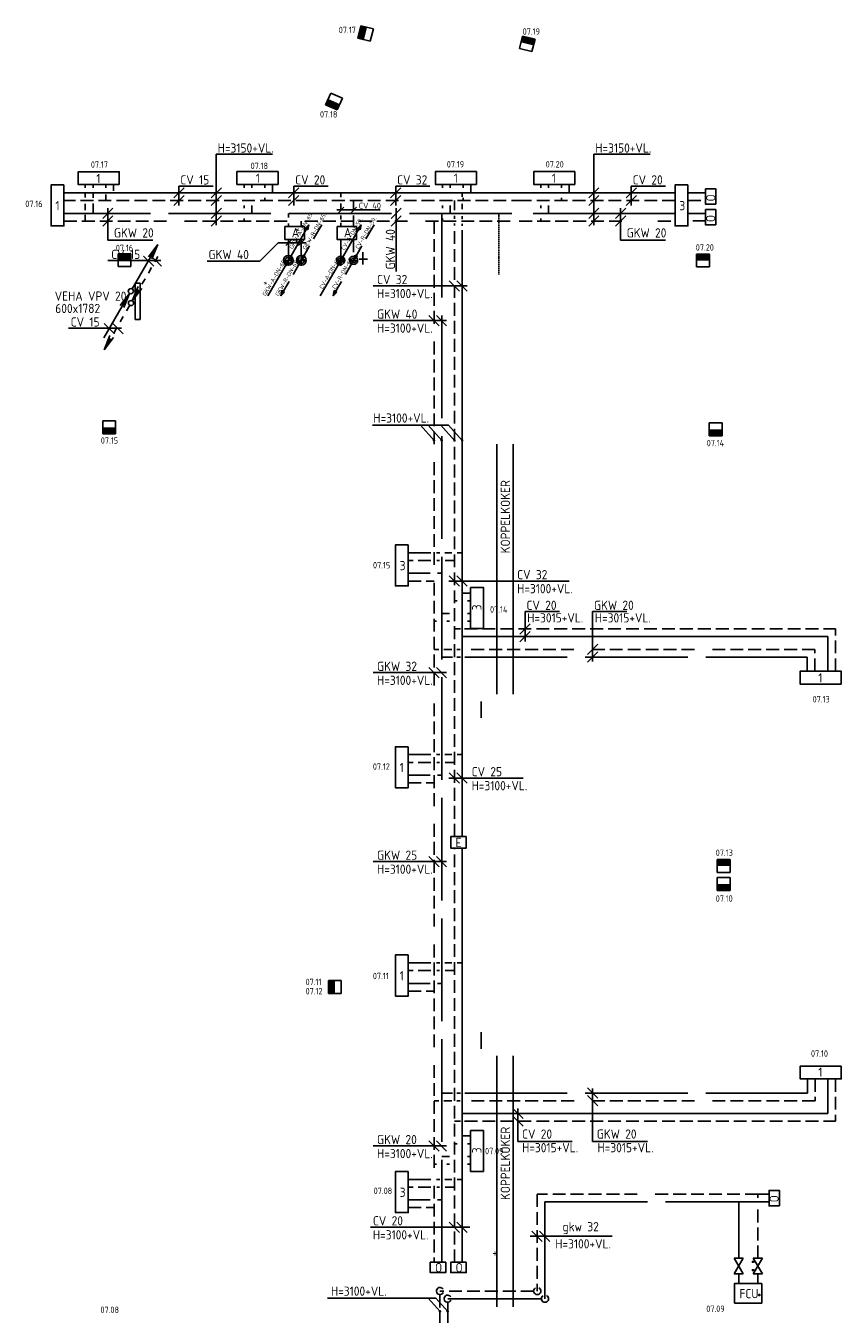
# Model space of a CAD drawing. Header units: millimetres. Extents: x -73881 to 4908, y -3341 to 47396.
# Tile 2 of 3: x -67708 to -51809, y 22287 to 47396. Entities that reach past the tile are written whole.
import ezdxf

# ---------------------------------------------------------------- set-up
doc = ezdxf.new("R2010")
doc.units = ezdxf.units.MM
doc.header["$LTSCALE"] = 50
for name, pattern in [('2322105', [47, 40, -7]), ('2322106', [47, 5, -2, 5, -2, 5, -2, 5, -2, 5, -2, 5, -7]), ('2322107', [2000, 1000, 1000]), ('2322108', [7, 5, -2]), ('DASHED', [0.75, 0.5, -0.25]), ('DASHED2', [9.525, 6.35, -3.175]), ('HIDDEN', [0.375, 0.25, -0.125]), ('HIDDEN2', [4.7625, 3.175, -1.5875]), ('KOUDWATERTAP', [1.1, 0.5, -0.25, 0.1, -0.25]), ('KW', [7, 4, -1, 1, -1])]:
    doc.linetypes.add(name, pattern=pattern)
for name, color, linetype in [('52', 3, 'Continuous'), ('60', 7, 'Continuous'), ('60-CV', 3, 'Continuous'), ('60-TXT', 1, 'Continuous'), ('7KADERHALMOS', 2, 'Continuous'), ('BALKEN', 7, 'Continuous'), ('SYM-W', 7, 'Continuous'), ('Thermostaat', 160, 'Continuous'), ('WL5310--_KW', 2, 'KOUDWATERTAP'), ('WL532---_DBL', 6, 'Continuous'), ('WL532---_KW-LD', 5, 'KW'), ('WL5420--_PERSL', 5, 'Continuous'), ('WL550---_AANVOER', 4, 'Continuous'), ('WL550---_RETOUR', 4, 'Continuous'), ('WL5501--', 130, 'Continuous'), ('WL5501--_GKW-A', 4, 'Continuous'), ('WL5501-GKW', 4, 'Continuous'), ('WL5502--', 130, 'Continuous'), ('WL5502--_GKW-R', 4, 'HIDDEN'), ('WL561---', 10, 'Continuous'), ('WL561---_AANVOER', 10, 'Continuous'), ('WL561---_RETOUR', 10, 'Continuous'), ('WL5611--_CV-A', 3, 'Continuous'), ('WL5612--_CV-R', 3, 'DASHED2'), ('WM570---_MATEN-M', 7, 'Continuous')]:
    doc.layers.add(name, color=color, linetype=linetype)
doc.styles.add('BURO-018', font='ISO96.shx', dxfattribs={"height": 90})
doc.styles.add('BURO-025', font='ISO96.shx', dxfattribs={"height": 125})
doc.styles.add('ISO', font='ISO.SHX')

# ---------------------------------------------------------------- blocks, each defined once
blk = doc.blocks.new('005')
at = {"layer": '60', "color": 1, "linetype": 'Continuous'}
for p, q in [((-2.08, -2.82), (-0.25, -0.43)), ((-1.5, -2.6), (-0.25, -0.43)), ((-1.4, -3.22), (-0.25, -0.43)), ((-2.75, -4.76), (-2.13, -3.68)), ((-4, -6.93), (-3.38, -5.85)), ((-5.25, -9.09), (-4.63, -8.01))]:
    blk.add_line(p, q, dxfattribs=at)
blk.add_circle((0, 0), 0.5, dxfattribs=at)
blk = doc.blocks.new('001')
at = {"layer": '60', "color": 1, "linetype": 'Continuous'}
for p in [(0.25, 0.43), (3.42, 6.7), (4.1, 6.31)]:
    blk.add_line(p, (5.25, 9.09), dxfattribs=at)
blk.add_circle((0, 0), 0.5, dxfattribs=at)
blk = doc.blocks.new('004')
at = {"layer": '60', "color": 1, "linetype": 'Continuous'}
for p, q in [((3.42, 6.7), (5.25, 9.09)), ((4, 6.93), (5.25, 9.09)), ((4.1, 6.31), (5.25, 9.09)), ((2.75, 4.76), (3.38, 5.85)), ((1.5, 2.6), (2.13, 3.68)), ((0.25, 0.43), (0.88, 1.52))]:
    blk.add_line(p, q, dxfattribs=at)
blk.add_circle((0, 0), 0.5, dxfattribs=at)
blk = doc.blocks.new('002')
at = {"layer": '60', "color": 1, "linetype": 'Continuous'}
for p in [(-5.25, -9.09), (-2.08, -2.82), (-1.4, -3.22)]:
    blk.add_line(p, (-0.25, -0.43), dxfattribs=at)
blk.add_circle((0, 0), 0.5, dxfattribs=at)
blk = doc.blocks.new('PR')
at = {"layer": 'WL532---_KW-LD', "color": 7, "linetype": 'HIDDEN2'}
blk.add_line((200, 346), (0, 0), dxfattribs=at)
at = {"layer": 'WL532---_KW-LD', "color": 7}
for p, q in [((0, 0), (12, 51)), ((0, 0), (21, 46)), ((0, 0), (29, 41)), ((38, 36), (0, 0)), ((38, 36), (12, 51))]:
    blk.add_line(p, q, dxfattribs=at)
blk = doc.blocks.new('PA')
at = {"layer": 'WL532---_KW-LD', "color": 7, "linetype": 'Continuous'}
blk.add_line((0, 0), (200, 346), dxfattribs=at)
at = {"layer": 'WL532---_KW-LD', "color": 7}
for p, q in [((162, 311), (200, 346)), ((162, 311), (188, 296)), ((200, 346), (171, 306)), ((200, 346), (179, 301)), ((200, 346), (188, 296))]:
    blk.add_line(p, q, dxfattribs=at)
blk = doc.blocks.new('3-01')
at = {"layer": 'SYM-W', "color": 2}
for p, q in [((-2.5, 1.5), (-2.5, -1.5)), ((-2.5, 1.5), (2.5, -1.5)), ((2.5, 1.5), (-2.5, -1.5)), ((2.5, 1.5), (2.5, -1.5))]:
    blk.add_line(p, q, dxfattribs=at)
blk = doc.blocks.new('W3-01A')
at = {"layer": 'SYM-W', "linetype": 'Continuous', "xscale": 0.75, "yscale": 0.75, "zscale": 0.75}
blk.add_blockref('3-01', (0, 0), dxfattribs=at)
blk = doc.blocks.new('SW30485012')
at = {"color": 0, "linetype": 'Continuous'}
for p, q in [((-2.5, 2.5), (-2.5, -2.5)), ((2.5, 2.5), (-2.5, 2.5)), ((2.5, -2.5), (2.5, 2.5)), ((-2.5, -2.5), (2.5, -2.5))]:
    blk.add_line(p, q, dxfattribs=at)
blk.add_solid([(-2.5, 0), (2.5, 0), (-2.5, -2.5), (2.5, -2.5)], dxfattribs=at)
at = {"color": 0, "linetype": 'Continuous', "style": 'BURO-018', "flags": 1}
blk.add_attdef('W_ID', (0, 0), '', height=1.8, dxfattribs=at)

msp = doc.modelspace()

# ---------------------------------------------------------------- linework, layer by layer
at = {"layer": '60', "color": 2, "linetype": 'Continuous'}
for p, q in [((-65578, 42378), (-65578, 41671)), ((-65478, 42378), (-65478, 41671))]:
    msp.add_line(p, q, dxfattribs=at)
for points in [[(-62654, 43483), (-62274, 43483), (-62274, 43233), (-62654, 43233)], [(-61638, 43483), (-61258, 43483), (-61258, 43233), (-61638, 43233)]]:
    msp.add_lwpolyline(points, close=True, dxfattribs=at)
at = {"layer": '60-CV', "color": 7}
for p, q in [((-63994, 44895), (-62896, 44895)), ((-63994, 43510), (-63994, 44895)), ((-56632, 44895), (-55534, 44895)), ((-56632, 43510), (-56632, 44895)), ((-64622, 44241), (-64822, 44041)), ((-64722, 44273), (-64053, 44273)), ((-64722, 43897), (-64722, 44273)), ((-63894, 44241), (-64094, 44041)), ((-62383, 44241), (-62583, 44041)), ((-62483, 44273), (-61814, 44273)), ((-62483, 43897), (-62483, 44273)), ((-60396, 44241), (-60596, 44041)), ((-60496, 44273), (-59827, 44273)), ((-60496, 43897), (-60496, 44273)), ((-56532, 44241), (-56732, 44041)), ((-55803, 44241), (-56003, 44041)), ((-55903, 44273), (-55234, 44273)), ((-55903, 43897), (-55903, 44273)), ((-64622, 44091), (-64822, 43891)), ((-63894, 44091), (-64094, 43891)), ((-62383, 44091), (-62583, 43891)), ((-56532, 44091), (-56732, 43891)), ((-55803, 44091), (-56003, 43891)), ((-66108, 42820), (-65073, 42820)), ((-65411, 42909), (-65211, 42709)), ((-65263, 42909), (-65063, 42709)), ((-66878, 41505), (-65842, 41505)), ((-66181, 41593), (-65981, 41393)), ((-66012, 41593), (-65812, 41393)), ((-59463, 39615), (-60949, 39615)), ((-59747, 39315), (-60013, 39615)), ((-59597, 39315), (-59863, 39615)), ((-59347, 39315), (-59613, 39615)), ((-59197, 39315), (-59463, 39615)), ((-57973, 35984), (-57304, 35984)), ((-57973, 35398), (-57973, 35984)), ((-58113, 26294), (-58113, 25654)), ((-58113, 25654), (-57057, 25654)), ((-59710, 22600), (-61822, 22600))]:
    msp.add_line(p, q, dxfattribs=at)
at = {"layer": '60-CV', "color": 2, "linetype": 'Continuous'}
for points in [[(-54253, 43917), (-54453, 43917), (-54453, 44217), (-54253, 44217)], [(-54255, 43515), (-54455, 43515), (-54455, 43815), (-54255, 43815)], [(-59121, 31594), (-59121, 31370), (-59421, 31370), (-59421, 31594)], [(-59521, 23299), (-59521, 23099), (-59821, 23099), (-59821, 23299)], [(-59121, 23299), (-59121, 23099), (-59421, 23099), (-59421, 23299)]]:
    msp.add_lwpolyline(points, close=True, dxfattribs=at)
at = {"layer": '60-CV', "color": 7, "const_width": 25}
for points in [[(-59761, 39316, 1), (-59736, 39316, 1)], [(-59611, 39316, 1), (-59586, 39316, 1)], [(-59361, 39316, 1), (-59336, 39316, 1)], [(-59211, 39316, 1), (-59186, 39316, 1)]]:
    msp.add_lwpolyline(points, format="xyb", close=True, dxfattribs=at)
at = {"layer": '7KADERHALMOS', "linetype": 'Continuous'}
for p, q in [((-65578, 42378), (-65478, 42378)), ((-65578, 41671), (-65478, 41671))]:
    msp.add_line(p, q, dxfattribs=at)
at = {"layer": 'BALKEN'}
for p, q in [((-58525, 34371), (-58525, 39241)), ((-58205, 34371), (-58205, 39241)), ((-58830, 33911), (-58830, 34231)), ((-58830, 27461), (-58830, 27781)), ((-58525, 22429), (-58525, 27321)), ((-58205, 22429), (-58205, 27321)), ((-59631, 22341), (-59860, 22600)), ((-59480, 22341), (-59710, 22600))]:
    msp.add_line(p, q, dxfattribs=at)
at = {"layer": 'BALKEN', "const_width": 25}
for points in [[(-53393, 22662, 1), (-53418, 22662, 1)], [(-59645, 22342, 1), (-59620, 22342, 1)], [(-59495, 22342, 1), (-59470, 22342, 1)]]:
    msp.add_lwpolyline(points, format="xyb", close=True, dxfattribs=at)
at = {"layer": 'BALKEN'}
for centre, start, end in [((-59632, 22739), 30.9803, 335.7629), ((-59482, 22589), 30.9803, 335.7629), ((-57736, 22739), 120.9803, 65.7629), ((-57586, 22589), 120.9803, 65.7629)]:
    msp.add_arc(centre, 69.9, start, end, dxfattribs=at)
at = {"layer": 'SYM-W', "color": 2, "linetype": 'Continuous'}
for points in [[(-65886, 44300), (-66686, 44300), (-66686, 44550), (-65886, 44550)], [(-62790, 44305), (-63590, 44305), (-63590, 44555), (-62790, 44555)], [(-58922, 44305), (-59722, 44305), (-59722, 44555), (-58922, 44555)], [(-57005, 44305), (-57805, 44305), (-57805, 44555), (-57005, 44555)], [(-66964, 44296), (-66964, 43496), (-67214, 43496), (-67214, 44296)], [(-54798, 44296), (-54798, 43496), (-55048, 43496), (-55048, 44296)], [(-60250, 37280), (-60250, 36480), (-60500, 36480), (-60500, 37280)], [(-59034, 36452), (-59034, 35652), (-58784, 35652), (-58784, 36452)], [(-51810, 34567), (-52610, 34567), (-52610, 34817), (-51810, 34817)], [(-60250, 33347), (-60250, 32547), (-60500, 32547), (-60500, 33347)], [(-60250, 29288), (-60250, 28488), (-60500, 28488), (-60500, 29288)], [(-51809, 27124), (-52609, 27124), (-52609, 26874), (-51809, 26874)], [(-59034, 25871), (-59034, 25071), (-58784, 25071), (-58784, 25871)], [(-60250, 25068), (-60250, 24268), (-60500, 24268), (-60500, 25068)]]:
    msp.add_lwpolyline(points, close=True, dxfattribs=at)
at = {"layer": 'WL532---_DBL', "color": 7}
for p, q in [((-61138, 42984), (-61138, 42743)), ((-61209, 42848), (-61047, 42848))]:
    msp.add_line(p, q, dxfattribs=at)
at = {"layer": 'WL5420--_PERSL', "color": 2, "linetype": 'Continuous'}
for p, q in [((-53345, 23377), (-53525, 23377)), ((-53345, 23077), (-53525, 23377)), ((-53483, 23308), (-53555, 23308)), ((-53483, 23145), (-53555, 23145)), ((-53532, 23330), (-53532, 23286)), ((-53532, 23124), (-53532, 23167)), ((-53345, 23077), (-53525, 23077))]:
    msp.add_line(p, q, dxfattribs=at)
at = {"layer": 'WL550---_AANVOER', "color": 7}
for p, q in [((-62587, 42964), (-62587, 42722)), ((-62689, 42825), (-62499, 42825))]:
    msp.add_line(p, q, dxfattribs=at)
at = {"layer": 'WL550---_RETOUR', "color": 7}
for p, q in [((-62337, 42968), (-62337, 42720)), ((-62337, 42968), (-62337, 42720)), ((-62417, 42825), (-62254, 42825))]:
    msp.add_line(p, q, dxfattribs=at)
at = {"layer": 'WL5501--', "linetype": '2322105'}
for p, q in [((-66397, 44235), (-66397, 44300)), ((-63300, 44241), (-63300, 44305)), ((-59432, 44241), (-59432, 44305)), ((-57515, 44241), (-57515, 44305)), ((-66397, 44046), (-66397, 44135)), ((-58228, 43741), (-66964, 43741)), ((-66397, 43741), (-66397, 43936)), ((-63300, 43741), (-63300, 43891)), ((-62587, 43660), (-62587, 43741)), ((-59598, 23299), (-59598, 43741)), ((-59432, 43741), (-59432, 43891)), ((-55818, 43741), (-58091, 43741)), ((-57515, 43741), (-57515, 43891)), ((-55047, 43741), (-55818, 43741)), ((-54455, 43741), (-54798, 43741)), ((-62587, 43482), (-62587, 43543)), ((-62587, 42903), (-62587, 43233)), ((-59821, 36726), (-60250, 36726)), ((-59598, 36726), (-59682, 36726)), ((-59598, 35941), (-59448, 35941)), ((-59098, 35941), (-59034, 35941)), ((-59598, 35093), (-59391, 35093)), ((-59303, 35093), (-59231, 35093)), ((-59150, 35093), (-52471, 35093)), ((-52471, 34817), (-52471, 35093)), ((-59821, 32792), (-60250, 32792)), ((-59598, 32792), (-59682, 32792)), ((-59821, 28734), (-60250, 28734)), ((-59598, 28734), (-59682, 28734)), ((-52469, 26874), (-52469, 26598)), ((-59598, 26598), (-59391, 26598)), ((-59303, 26598), (-59231, 26598)), ((-59150, 26598), (-52469, 26598)), ((-59598, 25361), (-59448, 25361)), ((-59098, 25361), (-59034, 25361)), ((-59821, 24514), (-60250, 24514)), ((-59598, 24514), (-59682, 24514)), ((-57586, 24478), (-53808, 24478)), ((-57586, 24478), (-57586, 22589)), ((-53214, 24478), (-53808, 24478)), ((-53808, 24478), (-53808, 23376)), ((-59482, 22589), (-57655, 22589)), ((-59482, 22520), (-59482, 19480))]:
    msp.add_line(p, q, dxfattribs=at)
msp.add_circle((-62587, 42825), 60, dxfattribs=at)
for centre, radius, start, end in [((-62581, 42795), 30.6, 101.1838, 258.8162), ((-62592, 42855), 30.5, 280.0223, 79.9777)]:
    msp.add_arc(centre, radius, start, end, dxfattribs=at)
at = {"layer": 'WL5501--_GKW-A', "color": 7}
for p, q in [((-60396, 44091), (-60596, 43891)), ((-66008, 43840), (-66208, 43640)), ((-66008, 43691), (-66208, 43491)), ((-66108, 43217), (-66108, 43841)), ((-63894, 43842), (-64094, 43642)), ((-63894, 43692), (-64094, 43492)), ((-61646, 43807), (-60798, 43807)), ((-61507, 43859), (-61611, 43754)), ((-61261, 43859), (-61366, 43754)), ((-60386, 43840), (-60586, 43640)), ((-60386, 43691), (-60586, 43491)), ((-60486, 42606), (-60486, 43841)), ((-56532, 43842), (-56732, 43642)), ((-56532, 43692), (-56732, 43492)), ((-56011, 43840), (-56211, 43640)), ((-56011, 43691), (-56211, 43491)), ((-56111, 43217), (-56111, 43841)), ((-66108, 43217), (-65231, 43217)), ((-62533, 43220), (-62638, 43115)), ((-62285, 43217), (-62390, 43112)), ((-56111, 43217), (-55235, 43217)), ((-63142, 42809), (-62786, 43165)), ((-62786, 43165), (-62241, 43165)), ((-64174, 42809), (-63142, 42809)), ((-60936, 42326), (-59101, 42326)), ((-59251, 42226), (-59451, 42426)), ((-59103, 42226), (-59303, 42426)), ((-59651, 41552), (-59851, 41752)), ((-59503, 41552), (-59703, 41752)), ((-60936, 41652), (-59506, 41652)), ((-59251, 36475), (-59451, 36675)), ((-59103, 36475), (-59303, 36675)), ((-59462, 36575), (-57116, 36575)), ((-56657, 35984), (-55988, 35984)), ((-56657, 35008), (-56657, 35984)), ((-57873, 35742), (-58073, 35542)), ((-57873, 35592), (-58073, 35392)), ((-56557, 35343), (-56757, 35143)), ((-56557, 35193), (-56757, 34993)), ((-60936, 34790), (-59506, 34790)), ((-59651, 34690), (-59851, 34890)), ((-59503, 34690), (-59703, 34890)), ((-59462, 32735), (-58007, 32735)), ((-59251, 32635), (-59451, 32835)), ((-59103, 32635), (-59303, 32835)), ((-59651, 31008), (-59851, 31208)), ((-59503, 31008), (-59703, 31208)), ((-60936, 31108), (-59506, 31108)), ((-56557, 26498), (-56757, 26698)), ((-56657, 26684), (-56657, 25654)), ((-56557, 26348), (-56757, 26548)), ((-58013, 26099), (-58213, 26299)), ((-58013, 25949), (-58213, 26149)), ((-59651, 25466), (-59851, 25666)), ((-59503, 25466), (-59703, 25666)), ((-56657, 25654), (-55586, 25654)), ((-60936, 25566), (-59506, 25566)), ((-60990, 23983), (-59050, 23983)), ((-59251, 23883), (-59451, 24083)), ((-59103, 23883), (-59303, 24083)), ((-57641, 23707), (-57841, 23907)), ((-57493, 23707), (-57693, 23907)), ((-57871, 23807), (-56276, 23807))]:
    msp.add_line(p, q, dxfattribs=at)
at = {"layer": 'WL5501--_GKW-A'}
msp.add_line((-53808, 23076), (-53808, 22884), dxfattribs=at)
at = {"layer": 'WL5501--_GKW-A', "color": 7}
for centre, radius in [((-62587, 42825), 95), ((-62337, 42825), 95), ((-61567, 42825), 80), ((-61317, 42825), 80)]:
    msp.add_circle(centre, radius, dxfattribs=at)
at = {"layer": 'WL5501-GKW'}
msp.add_line((-62587, 42903), (-62587, 43233), dxfattribs=at)
at = {"layer": 'WL5502--', "linetype": '2322106'}
for p, q in [((-66547, 44240), (-66547, 44300)), ((-63450, 44241), (-63450, 44305)), ((-59582, 44241), (-59582, 44305)), ((-57665, 44241), (-57665, 44305)), ((-66547, 44051), (-66547, 44120)), ((-66547, 43806), (-66547, 43926)), ((-66547, 43588), (-66547, 43709)), ((-63450, 43841), (-63450, 43891)), ((-59582, 43841), (-59582, 43891)), ((-57665, 43841), (-57665, 43891)), ((-66964, 43591), (-58230, 43591)), ((-63450, 43591), (-63450, 43641)), ((-62337, 43591), (-62337, 43482)), ((-59748, 43591), (-59748, 23299)), ((-59582, 43591), (-59582, 43641)), ((-58085, 43591), (-55892, 43591)), ((-57665, 43591), (-57665, 43641)), ((-55383, 43591), (-55047, 43591)), ((-54454, 43593), (-54798, 43593)), ((-62337, 43233), (-62337, 42936)), ((-60250, 36576), (-59748, 36576)), ((-59748, 35791), (-59698, 35791)), ((-59498, 35791), (-59448, 35791)), ((-59098, 35791), (-59034, 35791)), ((-59657, 35243), (-59748, 35243)), ((-59400, 35243), (-59554, 35243)), ((-59238, 35243), (-59306, 35243)), ((-52321, 35243), (-59141, 35243)), ((-52321, 34817), (-52321, 35243)), ((-60250, 32642), (-59748, 32642)), ((-60250, 28584), (-59748, 28584)), ((-52319, 26874), (-52319, 26448)), ((-59657, 26448), (-59748, 26448)), ((-59400, 26448), (-59554, 26448)), ((-59238, 26448), (-59306, 26448)), ((-52319, 26448), (-59141, 26448)), ((-59748, 25211), (-59698, 25211)), ((-59498, 25211), (-59448, 25211)), ((-59098, 25211), (-59034, 25211)), ((-53435, 24628), (-57736, 24628)), ((-57736, 24628), (-57736, 22739)), ((-53214, 24628), (-53435, 24628)), ((-53435, 24554), (-53435, 24628)), ((-60250, 24364), (-59748, 24364)), ((-53435, 23376), (-53435, 24364)), ((-57805, 22739), (-59632, 22739)), ((-59632, 22670), (-59632, 19196))]:
    msp.add_line(p, q, dxfattribs=at)
msp.add_circle((-62337, 42825), 60, dxfattribs=at)
for centre, radius, start, end in [((-62331, 42795), 30.6, 101.1838, 258.8162), ((-62342, 42855), 30.5, 280.0223, 79.9777)]:
    msp.add_arc(centre, radius, start, end, dxfattribs=at)
at = {"layer": 'WL5502--_GKW-R'}
for p, q in [((-62337, 43233), (-62337, 42936)), ((-53435, 22884), (-53435, 23076))]:
    msp.add_line(p, q, dxfattribs=at)
at = {"layer": 'WL561---', "color": 2}
msp.add_line((-53345, 23377), (-53525, 23077), dxfattribs=at)
for points in [[(-53014, 24399), (-53214, 24399), (-53214, 24699), (-53014, 24699)], [(-53892, 22503), (-53892, 22884), (-53358, 22884), (-53358, 22503)]]:
    msp.add_lwpolyline(points, close=True, dxfattribs=at)
at = {"layer": 'WL561---_AANVOER', "linetype": '2322107'}
for p, q in [((-65997, 44177), (-65997, 44300)), ((-62900, 44141), (-62900, 44305)), ((-59032, 44141), (-59032, 44305)), ((-57115, 44141), (-57115, 44305)), ((-57990, 44141), (-66964, 44141)), ((-61566, 44141), (-61566, 44059)), ((-59198, 44063), (-59198, 44141)), ((-55047, 44141), (-58064, 44141)), ((-54453, 44141), (-54798, 44141)), ((-61566, 43931), (-61566, 43799)), ((-61566, 43701), (-61566, 43620)), ((-59198, 43820), (-59198, 43926)), ((-61566, 43553), (-61566, 43483)), ((-59198, 43628), (-59198, 43683)), ((-59198, 43499), (-59198, 43538)), ((-61566, 43233), (-61566, 42863)), ((-59198, 31594), (-59198, 43416)), ((-59808, 37126), (-60250, 37126)), ((-59635, 37126), (-59702, 37126)), ((-59404, 37126), (-59536, 37126)), ((-59198, 37126), (-59298, 37126)), ((-59198, 36341), (-59034, 36341)), ((-59198, 35492), (-52071, 35492)), ((-52071, 35492), (-52071, 34817)), ((-59808, 33192), (-60250, 33192)), ((-59635, 33192), (-59702, 33192)), ((-59404, 33192), (-59536, 33192)), ((-59198, 33192), (-59298, 33192)), ((-59198, 23299), (-59198, 31370)), ((-59808, 29134), (-60250, 29134)), ((-59635, 29134), (-59702, 29134)), ((-59404, 29134), (-59536, 29134)), ((-59198, 29134), (-59298, 29134)), ((-52069, 26199), (-52069, 26874)), ((-59198, 26199), (-52069, 26199)), ((-59198, 25761), (-59034, 25761)), ((-59808, 24914), (-60250, 24914)), ((-59635, 24914), (-59702, 24914)), ((-59404, 24914), (-59536, 24914)), ((-59198, 24914), (-59298, 24914))]:
    msp.add_line(p, q, dxfattribs=at)
msp.add_circle((-61567, 42825), 45, dxfattribs=at)
for centre, radius, start, end in [((-61563, 42803), 22.8, 98.9352, 261.0648), ((-61572, 42848), 23.2, 284.113, 75.887)]:
    msp.add_arc(centre, radius, start, end, dxfattribs=at)
at = {"layer": 'WL561---_RETOUR', "linetype": '2322108'}
for p, q in [((-66147, 44300), (-66147, 44240)), ((-63050, 44305), (-63050, 44241)), ((-59182, 44305), (-59182, 44241)), ((-57265, 44305), (-57265, 44241)), ((-57990, 43991), (-66964, 43991)), ((-66147, 44111), (-66147, 43991)), ((-63050, 44041), (-63050, 43991)), ((-61317, 43991), (-61317, 43799)), ((-59348, 43804), (-59348, 43991)), ((-59182, 44041), (-59182, 43991)), ((-55047, 43991), (-58063, 43991)), ((-57265, 44041), (-57265, 43991)), ((-54798, 43993), (-54453, 43993)), ((-61317, 43702), (-61317, 43483)), ((-59348, 43632), (-59348, 43694)), ((-59348, 43507), (-59348, 43546)), ((-61317, 43233), (-61317, 42905)), ((-59348, 31594), (-59348, 43413)), ((-59808, 36976), (-60250, 36976)), ((-59642, 36976), (-59695, 36976)), ((-59348, 36976), (-59530, 36976)), ((-59298, 36191), (-59348, 36191)), ((-59034, 36191), (-59098, 36191)), ((-59348, 35642), (-59231, 35642)), ((-59153, 35642), (-51921, 35642)), ((-51921, 34817), (-51921, 35642)), ((-59808, 33042), (-60250, 33042)), ((-59642, 33042), (-59695, 33042)), ((-59348, 33042), (-59530, 33042)), ((-59348, 23299), (-59348, 31370)), ((-59808, 28984), (-60250, 28984)), ((-59642, 28984), (-59695, 28984)), ((-59348, 28984), (-59530, 28984)), ((-51919, 26874), (-51919, 26049)), ((-59348, 26049), (-59231, 26049)), ((-59153, 26049), (-51919, 26049)), ((-59298, 25611), (-59348, 25611)), ((-59034, 25611), (-59098, 25611)), ((-59808, 24764), (-60250, 24764)), ((-59642, 24764), (-59695, 24764)), ((-59348, 24764), (-59530, 24764))]:
    msp.add_line(p, q, dxfattribs=at)
msp.add_circle((-61317, 42825), 45, dxfattribs=at)
for centre, radius, start, end in [((-61313, 42803), 22.8, 98.9352, 261.0648), ((-61322, 42848), 23.2, 284.113, 75.887)]:
    msp.add_arc(centre, radius, start, end, dxfattribs=at)
at = {"layer": 'WL5611--_CV-A', "color": 7}
for p, q in [((-61567, 42966), (-61567, 42720)), ((-61640, 42825), (-61503, 42825))]:
    msp.add_line(p, q, dxfattribs=at)
at = {"layer": 'WL5612--_CV-R', "color": 7}
msp.add_line((-61389, 42825), (-61246, 42825), dxfattribs=at)
at = {"layer": 'WM570---_MATEN-M', "linetype": 'DASHED'}
msp.add_line((-58483, 42546), (-58483, 43746), dxfattribs=at)

# ---------------------------------------------------------------- block references
at = {"layer": 'Thermostaat', "yscale": 50, "zscale": 50}
for p, xscale, rotation in [((-61083, 47245), 50, 255.9406874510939), ((-57931, 47044), 50.00000000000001, 165.9406874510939), ((-61698, 45920), 50, 336.1032832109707), ((-65784, 42828), 50, 180), ((-54504, 42821), 50, 180), ((-54100, 31021), 50, 180), ((-61681, 28663), 50, 270)]:
    msp.add_blockref('SW30485012', p, dxfattribs=dict(at, xscale=xscale, rotation=rotation))
at = {"layer": 'Thermostaat', "xscale": 50, "yscale": 50, "zscale": 50}
for p in [(-66081, 39570), (-54256, 39531), (-54100, 30671)]:
    msp.add_blockref('SW30485012', p, dxfattribs=at)
at = {"layer": 'WL532---_DBL', "xscale": 2, "yscale": 2, "zscale": 2}
msp.add_blockref('PA', (-62587, 42825), dxfattribs=at)
at = {"layer": 'WL5501--_GKW-A', "color": 7, "xscale": 2, "yscale": 2, "zscale": 2}
for name, p in [('PA', (-62587, 42825)), ('PR', (-62337, 42825)), ('PR', (-62337, 42825)), ('PA', (-61567, 42825)), ('PA', (-61567, 42825)), ('PR', (-61317, 42825)), ('PA', (-62987, 42133)), ('PR', (-62737, 42133)), ('PA', (-61967, 42133)), ('PR', (-61717, 42133))]:
    msp.add_blockref(name, p, dxfattribs=at)
at = {"layer": 'WL561---', "color": 2, "xscale": -80, "yscale": 80, "zscale": 80, "rotation": 270}
msp.add_blockref('W3-01A', (-53808, 23227), dxfattribs=at)
at = {"layer": 'WL561---_AANVOER', "linetype": '2322107', "xscale": 100, "yscale": 100, "zscale": 100}
for name in ['001', '002']:
    msp.add_blockref(name, (-65659, 42225), dxfattribs=at)
at = {"layer": 'WL561---_RETOUR', "linetype": '2322108', "xscale": 100, "yscale": 100, "zscale": 100, "rotation": 180}
for name in ['005', '004']:
    msp.add_blockref(name, (-65656, 41992), dxfattribs=at)

# ---------------------------------------------------------------- texts
at = {"layer": '52', "color": 7, "style": 'ISO', "width": 0.75}
for p in [(-62373, 43357), (-62389, 43139), (-63001, 42317)]:
    msp.add_text('+', height=150, rotation=61.3721, dxfattribs=at).set_placement(p)
at = {"layer": '60', "color": 1, "linetype": 'Continuous', "style": 'ISO'}
for s, p in [('1', (-66332, 44330)), ('1', (-63222, 44336)), ('1', (-59362, 44336)), ('1', (-57451, 44336)), ('1', (-67130, 43801)), ('3', (-54965, 43801)), ('3', (-60417, 36786)), ('1', (-52257, 34598)), ('1', (-60417, 32852)), ('1', (-60417, 28794)), ('1', (-52255, 26914)), ('3', (-60417, 24574)), ('FCU', (-53793, 22599))]:
    msp.add_text(s, height=180, dxfattribs=at).set_placement(p)
for p in [(-58824, 36005), (-58824, 25425)]:
    msp.add_text('3', height=180, rotation=90, dxfattribs=at).set_placement(p)
at = {"layer": '60-CV', "color": 7, "style": 'ISO'}
for s, height, p in [('H=3150+VL.', 180, (-63966, 44924)), ('H=3150+VL.', 180, (-56604, 44924)), ('CV 15', 180, (-64694, 44303)), ('CV 20', 180, (-62455, 44303)), ('CV 32', 180, (-60468, 44303)), ('CV 20', 180, (-55875, 44303)), ('CV 40', 115.2, (-61216, 43832)), ('CV 15', 180, (-66041, 42851)), ('H=3100+VL.', 180, (-60859, 42088)), ('CV 15', 180, (-66832, 41534)), ('H=3100+VL.', 180, (-60859, 41414)), ('H=3100+VL.', 180, (-60931, 39662)), ('H=3100+VL.', 180, (-58128, 36337)), ('CV 20', 180, (-57945, 36013)), ('H=3015+VL.', 180, (-57931, 35768)), ('H=3015+VL.', 180, (-56613, 35768)), ('H=3100+VL.', 180, (-60859, 34551)), ('H=3100+VL.', 180, (-59015, 32497)), ('H=3100+VL.', 180, (-60859, 30870)), ('CV 20', 180, (-58032, 25708)), ('H=3015+VL.', 180, (-58031, 25443)), ('H=3015+VL.', 180, (-56561, 25443)), ('H=3100+VL.', 180, (-60859, 25328)), ('H=3100+VL.', 180, (-60940, 23745)), ('gkw 32', 180, (-57243, 23903)), ('H=3100+VL.', 180, (-57384, 23569)), ('H=3100+VL.', 180, (-61757, 22647))]:
    msp.add_text(s, height=height, dxfattribs=at).set_placement(p)
at = {"layer": '60-CV', "color": 1, "linetype": 'Continuous', "style": 'ISO', "text_generation_flag": 2}
for s, rotation, p in [('O', 90, (-54262, 44112)), ('O', 90, (-54265, 43710)), ('E', 180, (-59328, 31572)), ('O', 90, (-53027, 24606)), ('O', 180, (-59728, 23286)), ('O', 180, (-59328, 23286))]:
    msp.add_text(s, height=180, rotation=rotation, dxfattribs=at).set_placement(p)
at = {"layer": '60-TXT', "color": 7, "linetype": 'Continuous', "style": 'ISO'}
for s, p in [('VEHA VPV 20', (-67144, 42038)), ('600x1782', (-67133, 41798))]:
    msp.add_text(s, height=180, dxfattribs=at).set_placement(p)
at = {"layer": 'BALKEN', "color": 7, "style": 'ISO'}
for p in [(-58268, 37115), (-58268, 24513)]:
    msp.add_text('KOPPELKOKER', height=180, rotation=90, dxfattribs=at).set_placement(p)
at = {"layer": 'Thermostaat', "color": 0, "style": 'BURO-025'}
for s, p in [('07.17', (-61606, 47252)), ('07.19', (-58020, 47222)), ('07.18', (-61972, 45608)), ('07.17', (-66439, 44628)), ('07.18', (-63324, 44605)), ('07.19', (-59499, 44634)), ('07.20', (-57572, 44634)), ('07.16', (-67717, 43863)), ('07.16', (-65952, 43004)), ('07.20', (-54645, 43014)), ('07.15', (-66245, 39252)), ('07.14', (-54432, 39202)), ('07.15', (-60938, 36821)), ('07.14', (-58656, 35959)), ('07.13', (-52367, 34209)), ('07.12', (-60941, 32897)), ('07.13', (-54256, 31218)), ('07.10', (-54256, 30325)), ('07.11', (-60941, 28816)), ('07.11', (-62253, 28700)), ('07.12', (-62253, 28521)), ('07.10', (-52399, 27304)), ('07.09', (-58753, 25405)), ('07.08', (-60925, 24630)), ('07.08', (-66252, 22311)), ('07.09', (-54440, 22332))]:
    msp.add_text(s, height=125, dxfattribs=at).set_placement(p)
at = {"layer": 'WL5310--_KW', "color": 7, "style": 'ISO'}
msp.add_text('+', height=180, dxfattribs=at).set_placement((-58614, 23401))
at = {"layer": 'WL5501--_GKW-A', "color": 7, "style": 'ISO'}
for s, p in [('GKW 20', (-65989, 43270)), ('GKW 20', (-55993, 43270)), ('GKW 40', (-64144, 42848)), ('CV 32', (-60859, 42361)), ('GKW 40', (-60859, 41687)), ('CV 32', (-58127, 36610)), ('GKW 20', (-56629, 36013)), ('GKW 32', (-60859, 34824)), ('CV 25', (-59015, 32770)), ('GKW 25', (-60859, 31143)), ('GKW 20', (-56575, 25708)), ('GKW 20', (-60859, 25601)), ('CV 20', (-60940, 24018))]:
    msp.add_text(s, height=180, dxfattribs=at).set_placement(p)
for s, height, rotation, p in [('GKW-A-DN-65.', 80, 60, (-62508, 43035)), ('GKW-R-DN-65.', 80, 60, (-62247, 43022)), ('CV-A-DN-50.', 80, 60, (-61494, 43011)), ('CV-R-DN-50.', 80, 60, (-61218, 43037)), ('GKW 40', 180, 90, (-60509, 42647)), ('GKW-A-DN-65.', 80, 60, (-63031, 42120)), ('GKW-R-DN-65.', 80, 60, (-62781, 42120)), ('CV-A-DN-65.', 80, 60, (-61921, 42259)), ('CV-R-DN-65.', 80, 60, (-61672, 42257))]:
    msp.add_text(s, height=height, rotation=rotation, dxfattribs=at).set_placement(p)
at = {"layer": 'WL5501--_GKW-A', "color": 7, "linetype": 'Continuous', "style": 'ISO'}
for p in [(-62522, 43275), (-61506, 43275)]:
    msp.add_text('A', height=180, dxfattribs=at).set_placement(p)

doc.saveas('drawing.dxf')
